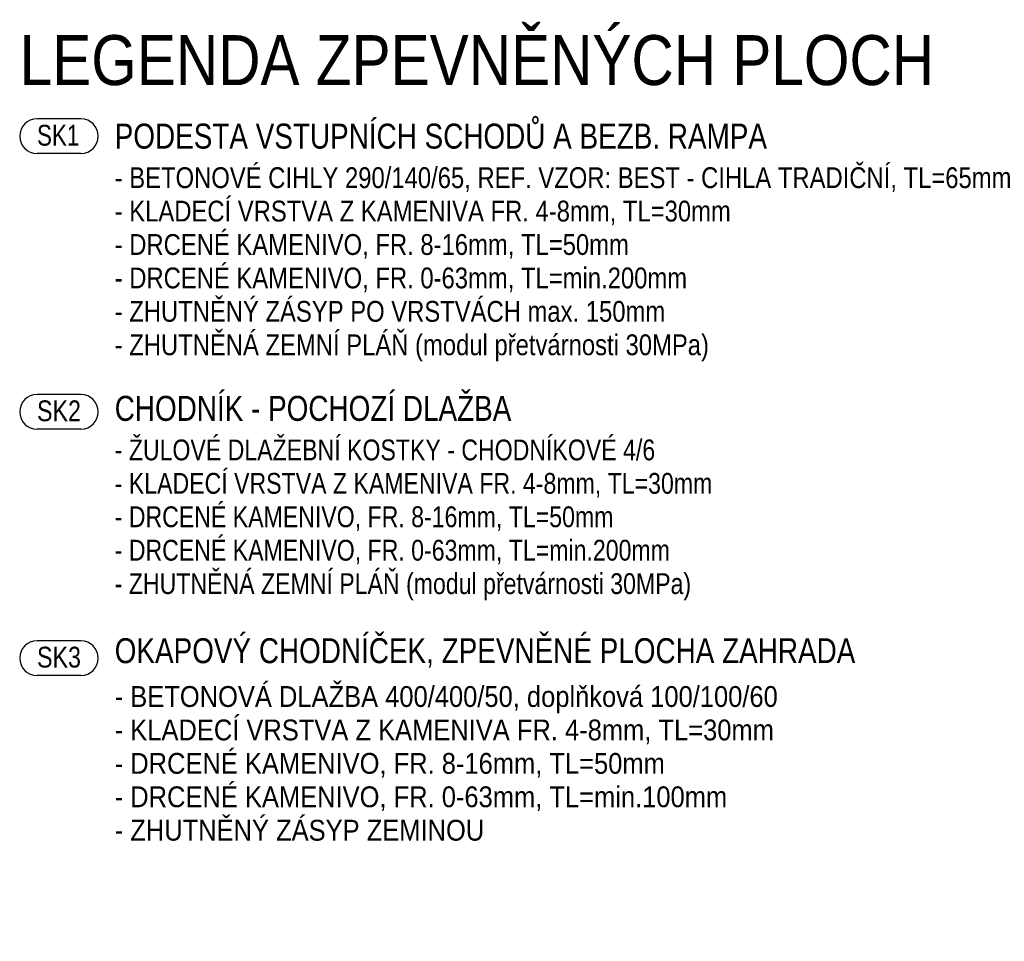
# Model space of a CAD drawing. Header units: millimetres. Extents: x -17177 to 48677, y -60985 to 11467.
# Tile 19 of 71: x -6743 to -3783, y -8842 to -6073. Entities that reach past the tile are written whole.
import ezdxf

# ---------------------------------------------------------------- set-up
doc = ezdxf.new("R2010")
doc.units = ezdxf.units.MM
doc.layers.add('XR$5$LEGENDA ZPEVNĚNÝCH PLOCH_1', color=7, linetype='Continuous', lineweight=25)
doc.styles.add('ARIAL', font='ARIAL.TTF')
doc.styles.add('ARIALNARROW', font='ARIALN.TTF')

msp = doc.modelspace()

# ---------------------------------------------------------------- linework, layer by layer
at = {"layer": 'XR$5$LEGENDA ZPEVNĚNÝCH PLOCH_1', "color": 3, "linetype": 'Continuous', "lineweight": 25}
for p, q in [((-6558.7, -6371.2), (-6690.7, -6371.2)), ((-6558.7, -6475.3), (-6690.7, -6475.3)), ((-6558.7, -7199.1), (-6690.7, -7199.1)), ((-6558.7, -7303.2), (-6690.7, -7303.2)), ((-6558.7, -7939.1), (-6690.7, -7939.1)), ((-6558.7, -8043.2), (-6690.7, -8043.2))]:
    msp.add_line(p, q, dxfattribs=at)
for centre, start, end in [((-6690.7, -6423.2), 90, 270), ((-6558.7, -6423.2), 270, 90), ((-6690.7, -7251.2), 90, 270), ((-6558.7, -7251.2), 270, 90), ((-6690.7, -7991.2), 90, 270), ((-6558.7, -7991.2), 270, 90)]:
    msp.add_arc(centre, 52.1, start, end, dxfattribs=at)

# ---------------------------------------------------------------- texts
at = {"layer": 'XR$5$LEGENDA ZPEVNĚNÝCH PLOCH_1', "color": 7, "linetype": 'Continuous', "lineweight": 50, "insert": (-6742.8, -6271.7), "char_height": 150, "width": 2798.124, "attachment_point": 7, "style": 'ARIAL'}
msp.add_mtext('\\W0.84;LEGENDA ZPEVNĚNÝCH PLOCH', dxfattribs=at)
at = {"layer": 'XR$5$LEGENDA ZPEVNĚNÝCH PLOCH_1', "color": 7, "linetype": 'Continuous', "lineweight": 25, "char_height": 75, "attachment_point": 7, "style": 'ARIAL'}
for s, insert, width in [('\\W0.80;PODESTA VSTUPNÍCH SCHODŮ A BEZB. RAMPA', (-6457.2, -6461.5), 1994.058), ('\\W0.80;CHODNÍK - POCHOZÍ DLAŽBA', (-6457.2, -7279.4), 1224.044), ('\\W0.80;OKAPOVÝ CHODNÍČEK, ZPEVNĚNÉ PLOCHA ZAHRADA', (-6457.2, -8020.2), 2261.074)]:
    msp.add_mtext(s, dxfattribs=dict(at, insert=insert, width=width))
at = {"layer": 'XR$5$LEGENDA ZPEVNĚNÝCH PLOCH_1', "color": 3, "linetype": 'Continuous', "lineweight": 25, "char_height": 62.5, "attachment_point": 7, "style": 'ARIAL'}
for s, insert, width in [('\\W0.77;SK1', (-6690.7, -6452.4), 156.235), ('\\W0.80;SK2', (-6690.7, -7280.3), 156.937), ('\\W0.80;SK3', (-6690.7, -8020.3), 156.937)]:
    msp.add_mtext(s, dxfattribs=dict(at, insert=insert, width=width))
at = {"layer": 'XR$5$LEGENDA ZPEVNĚNÝCH PLOCH_1', "color": 7, "linetype": 'Continuous', "lineweight": 13, "char_height": 62.5, "attachment_point": 1, "line_spacing_factor": 0.963855, "style": 'ARIALNARROW'}
for s, insert, width in [('\\W1.00;- BETONOVÉ CIHLY 290/140/65, REF. VZOR: BEST - CIHLA TRADIČNÍ, TL=65mm\\P- KLADECÍ VRSTVA Z KAMENIVA FR. 4-8mm, TL=30mm\\P- DRCENÉ KAMENIVO, FR. 8-16mm, TL=50mm\\P- DRCENÉ KAMENIVO, FR. 0-63mm, TL=min.200mm\\P- ZHUTNĚNÝ ZÁSYP PO VRSTVÁCH max. 150mm\\P- ZHUTNĚNÁ ZEMNÍ PLÁŇ (modul přetvárnosti 30MPa)', (-6457.2, -6516.5), 2736.303), ('\\W0.97;- ŽULOVÉ DLAŽEBNÍ KOSTKY - CHODNÍKOVÉ 4/6\\P- KLADECÍ VRSTVA Z KAMENIVA FR. 4-8mm, TL=30mm\\P- DRCENÉ KAMENIVO, FR. 8-16mm, TL=50mm\\P- DRCENÉ KAMENIVO, FR. 0-63mm, TL=min.200mm\\P- ZHUTNĚNÁ ZEMNÍ PLÁŇ (modul přetvárnosti 30MPa)', (-6457.2, -7334.4), 1870.244), ('\\W1.07;- BETONOVÁ DLAŽBA 400/400/50, doplňková 100/100/60\\P- KLADECÍ VRSTVA Z KAMENIVA FR. 4-8mm, TL=30mm\\P- DRCENÉ KAMENIVO, FR. 8-16mm, TL=50mm\\P- DRCENÉ KAMENIVO, FR. 0-63mm, TL=min.100mm\\P- ZHUTNĚNÝ ZÁSYP ZEMINOU', (-6457.2, -8075.2), 2038.471)]:
    msp.add_mtext(s, dxfattribs=dict(at, insert=insert, width=width))

doc.saveas('drawing.dxf')
